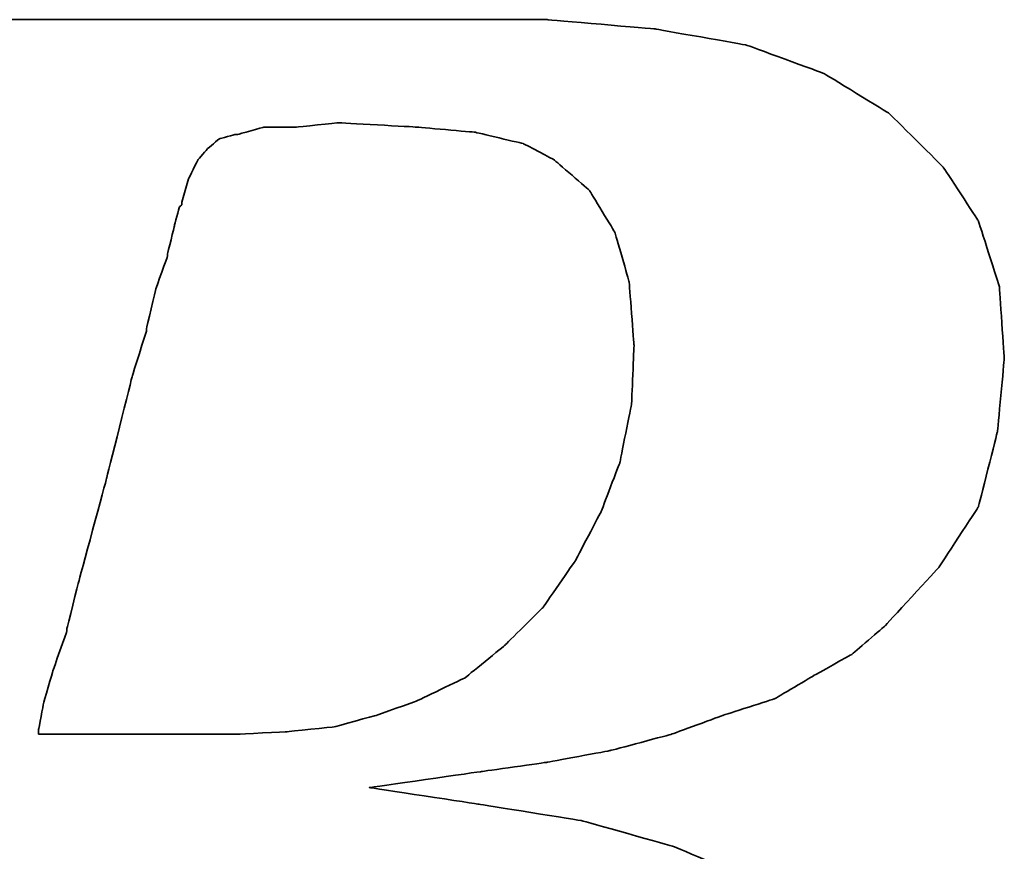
# Model space of a CAD drawing. Header units: millimetres. Extents: x 17 to 274, y -216 to -130.
# Tile 30 of 52: x 207.86 to 209.05, y -188.16 to -187.15. Entities that reach past the tile are written whole.
import ezdxf

# ---------------------------------------------------------------- set-up
doc = ezdxf.new("R2010")
doc.units = ezdxf.units.MM
doc.header["$LTSCALE"] = 0.15
doc.layers.add('DIM', color=4, linetype='CONTINUOUS')
doc.layers.add('layer 1', color=7, linetype='CONTINUOUS')

# ---------------------------------------------------------------- blocks, each defined once
blk = doc.blocks.new('TBI MOTION logo(完整正式版)')
at = {"layer": 'layer 1', "color": 22, "lineweight": 35}
for points, knots in [([(-64.65375, -6.86375), (-64.65375, -6.86375), (-64.84375, -7.29625), (-64.84375, -7.29625), (-64.84375, -7.29625), (-64.84375, -7.29625), (-64.86875, -7.34375), (-64.86875, -7.34375), (-64.86875, -7.34375), (-64.86875, -7.34375), (-64.86875, -7.36875), (-64.86875, -7.36875), (-64.86875, -7.36875), (-64.86875, -7.36875), (-65.15375, -7.65375), (-65.15375, -7.65375), (-65.15375, -7.65375), (-65.15375, -7.65375), (-65.17875, -7.65375), (-65.17875, -7.65375), (-65.17875, -7.65375), (-65.17875, -7.65375), (-65.20375, -7.67875), (-65.20375, -7.67875), (-65.20375, -7.67875), (-65.20375, -7.67875), (-65.58875, -7.87125), (-65.58875, -7.87125), (-65.58875, -7.87125), (-65.58875, -7.87125), (-65.63375, -7.87125), (-65.63375, -7.87125), (-65.63375, -7.87125), (-65.63375, -7.87125), (-65.65875, -7.89375), (-65.65875, -7.89375), (-65.65875, -7.89375), (-65.65875, -7.89375), (-66.09375, -7.94375), (-66.09375, -7.94375), (-66.09375, -7.94375), (-66.09375, -7.94375), (-66.11375, -7.94375), (-66.11375, -7.94375), (-66.11375, -7.94375), (-66.11375, -7.94375), (-66.16375, -7.94375), (-66.16375, -7.94375), (-66.16375, -7.94375), (-66.16375, -7.94375), (-66.30875, -7.94375), (-66.30875, -7.94375), (-66.30875, -7.94375), (-66.30875, -7.94375), (-66.69375, -7.94375), (-66.69375, -7.94375), (-66.69375, -7.94375), (-66.69375, -7.94375), (-67.07375, -7.94375), (-67.07375, -7.94375), (-67.07375, -7.94375), (-67.07375, -7.94375), (-67.12375, -7.94375), (-67.12375, -7.94375), (-67.12375, -7.94375), (-67.12375, -7.94375), (-67.12375, -7.96625), (-67.12375, -7.96625), (-67.12375, -7.96625), (-67.12375, -7.96625), (-67.14875, -7.99125), (-67.14875, -7.99125), (-67.14875, -7.99125), (-67.14875, -7.99125), (-67.24375, -8.34875), (-67.24375, -8.34875), (-67.24375, -8.34875), (-67.24375, -8.34875), (-67.31375, -8.68625), (-67.31375, -8.68625), (-67.31375, -8.68625), (-67.31375, -8.68625), (-67.26875, -8.68625), (-67.26875, -8.68625), (-67.26875, -8.68625), (-67.26875, -8.68625), (-67.07375, -8.68625), (-67.07375, -8.68625), (-67.07375, -8.68625), (-67.07375, -8.68625), (-66.54875, -8.68625), (-66.54875, -8.68625), (-66.54875, -8.68625), (-66.54875, -8.68625), (-65.82625, -8.68625), (-65.82625, -8.68625), (-65.82625, -8.68625), (-65.82625, -8.68625), (-65.01375, -8.68625), (-65.01375, -8.68625), (-65.01375, -8.68625), (-65.01375, -8.68625), (-64.05375, -8.68625), (-64.05375, -8.68625), (-64.05375, -8.68625), (-64.05375, -8.68625), (-62.08375, -8.68625), (-62.08375, -8.68625), (-62.08375, -8.68625), (-62.08375, -8.68625), (-60.06875, -8.68625), (-60.06875, -8.68625), (-60.06875, -8.68625), (-60.06875, -8.68625), (-59.10875, -8.68625), (-59.10875, -8.68625), (-59.10875, -8.68625), (-59.10875, -8.68625), (-58.29375, -8.68625), (-58.29375, -8.68625), (-58.29375, -8.68625), (-58.29375, -8.68625), (-57.57375, -8.68625), (-57.57375, -8.68625), (-57.57375, -8.68625), (-57.57375, -8.68625), (-57.04875, -8.68625), (-57.04875, -8.68625), (-57.04875, -8.68625), (-57.04875, -8.68625), (-56.85375, -8.68625), (-56.85375, -8.68625), (-56.85375, -8.68625), (-56.85375, -8.68625), (-56.70875, -8.68625), (-56.70875, -8.68625), (-56.70875, -8.68625), (-56.70875, -8.68625), (-56.61375, -8.68625), (-56.61375, -8.68625), (-56.61375, -8.68625), (-56.61375, -8.68625), (-56.56875, -8.68625), (-56.56875, -8.68625), (-56.56875, -8.68625), (-56.56875, -8.68625), (-55.65375, -8.63875), (-55.65375, -8.63875), (-55.65375, -8.63875), (-55.65375, -8.63875), (-54.76875, -8.51875), (-54.76875, -8.51875), (-54.76875, -8.51875), (-54.76875, -8.51875), (-53.90375, -8.30375), (-53.90375, -8.30375), (-53.90375, -8.30375), (-53.90375, -8.30375), (-53.08875, -8.03875), (-53.08875, -8.03875), (-53.08875, -8.03875), (-53.08875, -8.03875), (-52.34375, -7.65375), (-52.34375, -7.65375), (-52.34375, -7.65375), (-52.34375, -7.65375), (-51.69875, -7.29625), (-51.69875, -7.29625), (-51.69875, -7.29625), (-51.69875, -7.29625), (-51.21875, -6.91125), (-51.21875, -6.91125), (-51.21875, -6.91125), (-51.21875, -6.91125), (-50.83375, -6.50375), (-50.83375, -6.50375), (-50.83375, -6.50375), (-50.83375, -6.50375), (-50.44875, -5.94875), (-50.44875, -5.94875), (-50.44875, -5.94875), (-50.44875, -5.94875), (-50.13875, -5.30375), (-50.13875, -5.30375), (-50.13875, -5.30375), (-50.13875, -5.30375), (-49.99375, -4.65375), (-49.99375, -4.65375), (-49.99375, -4.65375), (-49.99375, -4.65375), (-49.92375, -3.98375), (-49.92375, -3.98375), (-49.92375, -3.98375), (-49.92375, -3.98375), (-49.99375, -3.19374), (-49.99375, -3.19374), (-49.99375, -3.19374), (-49.99375, -3.19374), (-50.23374, -2.44874), (-50.23374, -2.44874), (-50.23374, -2.44874), (-50.23374, -2.44874), (-50.59375, -1.87374), (-50.59375, -1.87374), (-50.59375, -1.87374), (-50.59375, -1.87374), (-51.09875, -1.31874), (-51.09875, -1.31874), (-51.09875, -1.31874), (-51.09875, -1.31874), (-51.74375, -0.81875), (-51.74375, -0.81875), (-51.74375, -0.81875), (-51.74375, -0.81875), (-52.53875, -0.48125), (-52.53875, -0.48125), (-52.53875, -0.48125), (-52.53875, -0.48125), (-53.47375, -0.21875), (-53.47375, -0.21875), (-53.47375, -0.21875), (-53.47375, -0.21875), (-54.52875, -0.04874), (-54.52875, -0.04874), (-54.52875, -0.04874), (-54.52875, -0.04874), (-55.65375, 0.12125), (-55.65375, 0.12125), (-55.65375, 0.12125), (-55.65375, 0.12125), (-54.50375, 0.28624), (-54.50375, 0.28624), (-54.50375, 0.28624), (-54.50375, 0.28624), (-53.83375, 0.38124), (-53.83375, 0.38124), (-53.83375, 0.38124), (-53.83375, 0.38124), (-53.18375, 0.50125), (-53.18375, 0.50125), (-53.18375, 0.50125), (-53.18375, 0.50125), (-52.55875, 0.66874), (-52.55875, 0.66874), (-52.55875, 0.66874), (-52.55875, 0.66874), (-52.03375, 0.86124), (-52.03375, 0.86124), (-52.03375, 0.86124), (-52.03375, 0.86124), (-51.50374, 1.03124), (-51.50374, 1.03124), (-51.50374, 1.03124), (-51.50374, 1.03124), (-51.09875, 1.27125), (-51.09875, 1.27125), (-51.09875, 1.27125), (-51.09875, 1.27125), (-50.71375, 1.48624), (-50.71375, 1.48624), (-50.71375, 1.48624), (-50.71375, 1.48624), (-50.37625, 1.77625), (-50.37625, 1.77625), (-50.37625, 1.77625), (-50.37625, 1.77625), (-49.82375, 2.37625), (-49.82375, 2.37625), (-49.82375, 2.37625), (-49.82375, 2.37625), (-49.41875, 2.99625), (-49.41875, 2.99625), (-49.41875, 2.99625), (-49.41875, 2.99625), (-49.22375, 3.76625), (-49.22375, 3.76625), (-49.22375, 3.76625), (-49.22375, 3.76625), (-49.15375, 4.50874), (-49.15375, 4.50874), (-49.15375, 4.50874), (-49.15375, 4.50874), (-49.20375, 5.25125), (-49.20375, 5.25125), (-49.20375, 5.25125), (-49.20375, 5.25125), (-49.41875, 5.92625), (-49.41875, 5.92625), (-49.41875, 5.92625), (-49.41875, 5.92625), (-49.77875, 6.47625), (-49.77875, 6.47625), (-49.77875, 6.47625), (-49.77875, 6.47625), (-50.33125, 7.02624), (-50.33125, 7.02624), (-50.33125, 7.02624), (-50.33125, 7.02624), (-51.00125, 7.43625), (-51.00125, 7.43625), (-51.00125, 7.43625), (-51.00125, 7.43625), (-51.79375, 7.72625), (-51.79375, 7.72625), (-51.79375, 7.72625), (-51.79375, 7.72625), (-52.72875, 7.89124), (-52.72875, 7.89124), (-52.72875, 7.89124), (-52.72875, 7.89124), (-53.83375, 7.98625), (-53.83375, 7.98625), (-53.83375, 7.98625), (-53.83375, 7.98625), (-53.92875, 7.98625), (-53.92875, 7.98625), (-53.92875, 7.98625), (-53.92875, 7.98625), (-54.26375, 7.98625), (-54.26375, 7.98625), (-54.26375, 7.98625), (-54.26375, 7.98625), (-54.74375, 7.98625), (-54.74375, 7.98625), (-54.74375, 7.98625), (-54.74375, 7.98625), (-55.36875, 7.98625), (-55.36875, 7.98625), (-55.36875, 7.98625), (-55.36875, 7.98625), (-56.13375, 7.98625), (-56.13375, 7.98625), (-56.13375, 7.98625), (-56.13375, 7.98625), (-56.94875, 7.98625), (-56.94875, 7.98625), (-56.94875, 7.98625), (-56.94875, 7.98625), (-58.77625, 7.98625), (-58.77625, 7.98625), (-58.77625, 7.98625), (-58.77625, 7.98625), (-60.59875, 7.98625), (-60.59875, 7.98625), (-60.59875, 7.98625), (-60.59875, 7.98625), (-61.41375, 7.98625), (-61.41375, 7.98625), (-61.41375, 7.98625), (-61.41375, 7.98625), (-62.17875, 7.98625), (-62.17875, 7.98625), (-62.17875, 7.98625), (-62.17875, 7.98625), (-62.80375, 7.98625), (-62.80375, 7.98625), (-62.80375, 7.98625), (-62.80375, 7.98625), (-63.30625, 7.98625), (-63.30625, 7.98625), (-63.30625, 7.98625), (-63.30625, 7.98625), (-63.57375, 7.98625), (-63.57375, 7.98625), (-63.57375, 7.98625), (-63.57375, 7.98625), (-63.57375, 7.96375), (-63.57375, 7.96375), (-63.57375, 7.96375), (-63.57375, 7.96375), (-63.59875, 7.94125), (-63.59875, 7.94125), (-63.59875, 7.94125), (-63.59875, 7.94125), (-63.69375, 7.55625), (-63.69375, 7.55625), (-63.69375, 7.55625), (-63.69375, 7.55625), (-63.76375, 7.24624), (-63.76375, 7.24624), (-63.76375, 7.24624), (-63.76375, 7.24624), (-63.23875, 7.24624), (-63.23875, 7.24624), (-63.23875, 7.24624), (-63.23875, 7.24624), (-62.75875, 7.24624), (-62.75875, 7.24624), (-62.75875, 7.24624), (-62.75875, 7.24624), (-62.61125, 7.24624), (-62.61125, 7.24624), (-62.61125, 7.24624), (-62.61125, 7.24624), (-62.56625, 7.24624), (-62.56625, 7.24624), (-62.56625, 7.24624), (-62.56625, 7.24624), (-62.22875, 7.24624), (-62.22875, 7.24624), (-62.22875, 7.24624), (-62.22875, 7.24624), (-62.20375, 7.24624), (-62.20375, 7.24624), (-62.20375, 7.24624), (-62.20375, 7.24624), (-62.17875, 7.21875), (-62.17875, 7.21875), (-62.17875, 7.21875), (-62.17875, 7.21875), (-61.96375, 7.17125), (-61.96375, 7.17125), (-61.96375, 7.17125), (-61.96375, 7.17125), (-61.72375, 7.12624), (-61.72375, 7.12624), (-61.72375, 7.12624), (-61.72375, 7.12624), (-61.70375, 7.12624), (-61.70375, 7.12624), (-61.70375, 7.12624), (-61.70375, 7.12624), (-61.55875, 7.07624), (-61.55875, 7.07624), (-61.55875, 7.07624), (-61.55875, 7.07624), (-61.50875, 7.07624), (-61.50875, 7.07624), (-61.50875, 7.07624), (-61.50875, 7.07624), (-61.48375, 7.02624), (-61.48375, 7.02624), (-61.48375, 7.02624), (-61.48375, 7.02624), (-61.31875, 6.83375), (-61.31875, 6.83375), (-61.31875, 6.83375), (-61.31875, 6.83375), (-61.29375, 6.81125), (-61.29375, 6.81125), (-61.29375, 6.81125), (-61.29375, 6.81125), (-61.29375, 6.78625), (-61.29375, 6.78625), (-61.29375, 6.78625), (-61.29375, 6.78625), (-61.19875, 6.50124), (-61.19875, 6.50124), (-61.19875, 6.50124), (-61.19875, 6.50124), (-61.17375, 6.45124), (-61.17375, 6.45124), (-61.17375, 6.45124), (-61.17375, 6.45124), (-61.19875, 6.40625), (-61.19875, 6.40625), (-61.19875, 6.40625), (-61.19875, 6.40625), (-61.26875, 5.99624), (-61.26875, 5.99624), (-61.26875, 5.99624), (-61.26875, 5.99624), (-61.26875, 5.85125), (-61.26875, 5.85125), (-61.26875, 5.85125), (-61.26875, 5.85125), (-61.26875, 5.82625), (-61.26875, 5.82625), (-61.26875, 5.82625), (-61.26875, 5.82625), (-61.29375, 5.80625), (-61.29375, 5.80625), (-61.29375, 5.80625), (-61.29375, 5.80625), (-61.34125, 5.66125), (-61.34125, 5.66125), (-61.34125, 5.66125), (-61.34125, 5.66125), (-61.41375, 5.44625), (-61.41375, 5.44625), (-61.41375, 5.44625), (-61.41375, 5.44625), (-61.48375, 5.15625), (-61.48375, 5.15625), (-61.48375, 5.15625), (-61.48375, 5.15625), (-61.58375, 4.82124), (-61.58375, 4.82124), (-61.58375, 4.82124), (-61.58375, 4.82124), (-61.79875, 4.00375), (-61.79875, 4.00375), (-61.79875, 4.00375), (-61.79875, 4.00375), (-62.05875, 2.99625), (-62.05875, 2.99625), (-62.05875, 2.99625), (-62.05875, 2.99625), (-62.34875, 1.91625), (-62.34875, 1.91625), (-62.34875, 1.91625), (-62.34875, 1.91625), (-62.97375, -0.41124), (-62.97375, -0.41124), (-62.97375, -0.41124), (-62.97375, -0.41124), (-63.59875, -2.75875), (-63.59875, -2.75875), (-63.59875, -2.75875), (-63.59875, -2.75875), (-63.88375, -3.86374), (-63.88375, -3.86374), (-63.88375, -3.86374), (-63.88375, -3.86374), (-64.14875, -4.82374), (-64.14875, -4.82374), (-64.14875, -4.82374), (-64.14875, -4.82374), (-64.36375, -5.64125), (-64.36375, -5.64125), (-64.36375, -5.64125), (-64.36375, -5.64125), (-64.43625, -5.97625), (-64.43625, -5.97625), (-64.43625, -5.97625), (-64.43625, -5.97625), (-64.50875, -6.28625), (-64.50875, -6.28625), (-64.50875, -6.28625), (-64.50875, -6.28625), (-64.50875, -6.30875), (-64.50875, -6.30875), (-64.50875, -6.30875), (-64.50875, -6.30875), (-64.57875, -6.50375), (-64.57875, -6.50375), (-64.57875, -6.50375), (-64.57875, -6.50375), (-64.62875, -6.69625), (-64.62875, -6.69625), (-64.62875, -6.69625), (-64.62875, -6.69625), (-64.62875, -6.76875), (-64.62875, -6.76875), (-64.62875, -6.76875), (-64.62875, -6.76875), (-64.62875, -6.81375), (-64.62875, -6.81375), (-64.62875, -6.81375), (-64.62875, -6.81375), (-64.62875, -6.83875), (-64.62875, -6.83875), (-64.62875, -6.83875), (-64.62875, -6.83875), (-64.65375, -6.86375), (-64.65375, -6.86375)], [0, 0, 0, 0, 0.00719424, 0.00719424, 0.00719424, 0.00719425, 0.01438849, 0.01438849, 0.01438849, 0.0143885, 0.02158273, 0.02158273, 0.02158273, 0.02158274, 0.02877698, 0.02877698, 0.02877698, 0.02877699, 0.03597122, 0.03597122, 0.03597122, 0.03597123, 0.04316547, 0.04316547, 0.04316547, 0.04316548, 0.05035971, 0.05035971, 0.05035971, 0.05035972, 0.05755396, 0.05755396, 0.05755396, 0.05755397, 0.0647482, 0.0647482, 0.0647482, 0.06474821, 0.07194245, 0.07194245, 0.07194245, 0.07194246, 0.07913669, 0.07913669, 0.07913669, 0.0791367, 0.08633094, 0.08633094, 0.08633094, 0.08633095, 0.09352518, 0.09352518, 0.09352518, 0.09352519, 0.10071942, 0.10071942, 0.10071942, 0.10071943, 0.10791367, 0.10791367, 0.10791367, 0.10791368, 0.11510791, 0.11510791, 0.11510791, 0.11510792, 0.12230216, 0.12230216, 0.12230216, 0.12230217, 0.1294964, 0.1294964, 0.1294964, 0.12949641, 0.13669065, 0.13669065, 0.13669065, 0.13669066, 0.14388489, 0.14388489, 0.14388489, 0.1438849, 0.15107914, 0.15107914, 0.15107914, 0.15107915, 0.15827338, 0.15827338, 0.15827338, 0.15827339, 0.16546763, 0.16546763, 0.16546763, 0.16546764, 0.17266187, 0.17266187, 0.17266187, 0.17266188, 0.17985612, 0.17985612, 0.17985612, 0.17985613, 0.18705036, 0.18705036, 0.18705036, 0.18705037, 0.1942446, 0.1942446, 0.1942446, 0.19424461, 0.20143885, 0.20143885, 0.20143885, 0.20143886, 0.20863309, 0.20863309, 0.20863309, 0.2086331, 0.21582734, 0.21582734, 0.21582734, 0.21582735, 0.22302158, 0.22302158, 0.22302158, 0.22302159, 0.23021583, 0.23021583, 0.23021583, 0.23021584, 0.23741007, 0.23741007, 0.23741007, 0.23741008, 0.24460432, 0.24460432, 0.24460432, 0.24460433, 0.25179856, 0.25179856, 0.25179856, 0.25179857, 0.25899281, 0.25899281, 0.25899281, 0.25899282, 0.26618705, 0.26618705, 0.26618705, 0.26618706, 0.27338129, 0.27338129, 0.27338129, 0.2733813, 0.28057554, 0.28057554, 0.28057554, 0.28057555, 0.28776978, 0.28776978, 0.28776978, 0.28776979, 0.29496403, 0.29496403, 0.29496403, 0.29496404, 0.30215827, 0.30215827, 0.30215827, 0.30215828, 0.30935252, 0.30935252, 0.30935252, 0.30935253, 0.31654676, 0.31654676, 0.31654676, 0.31654677, 0.32374101, 0.32374101, 0.32374101, 0.32374102, 0.33093525, 0.33093525, 0.33093525, 0.33093526, 0.3381295, 0.3381295, 0.3381295, 0.33812951, 0.34532374, 0.34532374, 0.34532374, 0.34532375, 0.35251799, 0.35251799, 0.35251799, 0.352518, 0.35971223, 0.35971223, 0.35971223, 0.35971224, 0.36690647, 0.36690647, 0.36690647, 0.36690648, 0.37410072, 0.37410072, 0.37410072, 0.37410073, 0.38129496, 0.38129496, 0.38129496, 0.38129497, 0.38848921, 0.38848921, 0.38848921, 0.38848922, 0.39568345, 0.39568345, 0.39568345, 0.39568346, 0.4028777, 0.4028777, 0.4028777, 0.40287771, 0.41007194, 0.41007194, 0.41007194, 0.41007195, 0.41726619, 0.41726619, 0.41726619, 0.4172662, 0.42446043, 0.42446043, 0.42446043, 0.42446044, 0.43165468, 0.43165468, 0.43165468, 0.43165469, 0.43884892, 0.43884892, 0.43884892, 0.43884893, 0.44604317, 0.44604317, 0.44604317, 0.44604318, 0.45323741, 0.45323741, 0.45323741, 0.45323742, 0.46043165, 0.46043165, 0.46043165, 0.46043166, 0.4676259, 0.4676259, 0.4676259, 0.46762591, 0.47482014, 0.47482014, 0.47482014, 0.47482015, 0.48201439, 0.48201439, 0.48201439, 0.4820144, 0.48920863, 0.48920863, 0.48920863, 0.48920864, 0.49640288, 0.49640288, 0.49640288, 0.49640289, 0.50359712, 0.50359712, 0.50359712, 0.50359713, 0.51079137, 0.51079137, 0.51079137, 0.51079138, 0.51798561, 0.51798561, 0.51798561, 0.51798562, 0.52517986, 0.52517986, 0.52517986, 0.52517987, 0.5323741, 0.5323741, 0.5323741, 0.53237411, 0.53956835, 0.53956835, 0.53956835, 0.53956836, 0.54676259, 0.54676259, 0.54676259, 0.5467626, 0.55395683, 0.55395683, 0.55395683, 0.55395684, 0.56115108, 0.56115108, 0.56115108, 0.56115109, 0.56834532, 0.56834532, 0.56834532, 0.56834533, 0.57553957, 0.57553957, 0.57553957, 0.57553958, 0.58273381, 0.58273381, 0.58273381, 0.58273382, 0.58992806, 0.58992806, 0.58992806, 0.58992807, 0.5971223, 0.5971223, 0.5971223, 0.59712231, 0.60431655, 0.60431655, 0.60431655, 0.60431656, 0.61151079, 0.61151079, 0.61151079, 0.6115108, 0.61870504, 0.61870504, 0.61870504, 0.61870505, 0.62589928, 0.62589928, 0.62589928, 0.62589929, 0.63309353, 0.63309353, 0.63309353, 0.63309354, 0.64028777, 0.64028777, 0.64028777, 0.64028778, 0.64748201, 0.64748201, 0.64748201, 0.64748202, 0.65467626, 0.65467626, 0.65467626, 0.65467627, 0.6618705, 0.6618705, 0.6618705, 0.66187051, 0.66906475, 0.66906475, 0.66906475, 0.66906476, 0.67625899, 0.67625899, 0.67625899, 0.676259, 0.68345324, 0.68345324, 0.68345324, 0.68345325, 0.69064748, 0.69064748, 0.69064748, 0.69064749, 0.69784173, 0.69784173, 0.69784173, 0.69784174, 0.70503597, 0.70503597, 0.70503597, 0.70503598, 0.71223022, 0.71223022, 0.71223022, 0.71223023, 0.71942446, 0.71942446, 0.71942446, 0.71942447, 0.72661871, 0.72661871, 0.72661871, 0.72661872, 0.73381295, 0.73381295, 0.73381295, 0.73381296, 0.74100719, 0.74100719, 0.74100719, 0.7410072, 0.74820144, 0.74820144, 0.74820144, 0.74820145, 0.75539568, 0.75539568, 0.75539568, 0.75539569, 0.76258993, 0.76258993, 0.76258993, 0.76258994, 0.76978417, 0.76978417, 0.76978417, 0.76978418, 0.77697842, 0.77697842, 0.77697842, 0.77697843, 0.78417266, 0.78417266, 0.78417266, 0.78417267, 0.79136691, 0.79136691, 0.79136691, 0.79136692, 0.79856115, 0.79856115, 0.79856115, 0.79856116, 0.8057554, 0.8057554, 0.8057554, 0.80575541, 0.81294964, 0.81294964, 0.81294964, 0.81294965, 0.82014388, 0.82014388, 0.82014388, 0.82014389, 0.82733813, 0.82733813, 0.82733813, 0.82733814, 0.83453237, 0.83453237, 0.83453237, 0.83453238, 0.84172662, 0.84172662, 0.84172662, 0.84172663, 0.84892086, 0.84892086, 0.84892086, 0.84892087, 0.85611511, 0.85611511, 0.85611511, 0.85611512, 0.86330935, 0.86330935, 0.86330935, 0.86330936, 0.8705036, 0.8705036, 0.8705036, 0.87050361, 0.87769784, 0.87769784, 0.87769784, 0.87769785, 0.88489209, 0.88489209, 0.88489209, 0.8848921, 0.89208633, 0.89208633, 0.89208633, 0.89208634, 0.89928058, 0.89928058, 0.89928058, 0.89928059, 0.90647482, 0.90647482, 0.90647482, 0.90647483, 0.91366906, 0.91366906, 0.91366906, 0.91366907, 0.92086331, 0.92086331, 0.92086331, 0.92086332, 0.92805755, 0.92805755, 0.92805755, 0.92805756, 0.9352518, 0.9352518, 0.9352518, 0.93525181, 0.94244604, 0.94244604, 0.94244604, 0.94244605, 0.94964029, 0.94964029, 0.94964029, 0.9496403, 0.95683453, 0.95683453, 0.95683453, 0.95683454, 0.96402878, 0.96402878, 0.96402878, 0.96402879, 0.97122302, 0.97122302, 0.97122302, 0.97122303, 0.97841727, 0.97841727, 0.97841727, 0.97841728, 0.98561151, 0.98561151, 0.98561151, 0.98561152, 0.99280576, 0.99280576, 0.99280576, 0.99280577, 1, 1, 1, 1]), ([(-57.50375, 6.35625), (-57.50375, 6.35625), (-57.57375, 6.11625), (-57.57375, 6.11625), (-57.57375, 6.11625), (-57.57375, 6.11625), (-57.57375, 6.09125), (-57.57375, 6.09125), (-57.57375, 6.09125), (-57.57375, 6.09125), (-57.59875, 6.06625), (-57.59875, 6.06625), (-57.59875, 6.06625), (-57.59875, 6.06625), (-57.64875, 5.87625), (-57.64875, 5.87625), (-57.64875, 5.87625), (-57.64875, 5.87625), (-57.71875, 5.58875), (-57.71875, 5.58875), (-57.71875, 5.58875), (-57.71875, 5.58875), (-57.71875, 5.56625), (-57.71875, 5.56625), (-57.71875, 5.56625), (-57.71875, 5.56625), (-57.83875, 5.23125), (-57.83875, 5.23125), (-57.83875, 5.23125), (-57.83875, 5.23125), (-57.93625, 4.82124), (-57.93625, 4.82124), (-57.93625, 4.82124), (-57.93625, 4.82124), (-57.93625, 4.79624), (-57.93625, 4.79624), (-57.93625, 4.79624), (-57.93625, 4.79624), (-58.07875, 4.34125), (-58.07875, 4.34125), (-58.07875, 4.34125), (-58.07875, 4.34125), (-58.34375, 3.28625), (-58.34375, 3.28625), (-58.34375, 3.28625), (-58.34375, 3.28625), (-58.62875, 2.23124), (-58.62875, 2.23124), (-58.62875, 2.23124), (-58.62875, 2.23124), (-58.74875, 1.75125), (-58.74875, 1.75125), (-58.74875, 1.75125), (-58.74875, 1.75125), (-58.74875, 1.72625), (-58.74875, 1.72625), (-58.74875, 1.72625), (-58.74875, 1.72625), (-58.89375, 1.31625), (-58.89375, 1.31625), (-58.89375, 1.31625), (-58.89375, 1.31625), (-58.98875, 0.98124), (-58.98875, 0.98124), (-58.98875, 0.98124), (-58.98875, 0.98124), (-59.03875, 0.71625), (-59.03875, 0.71625), (-59.03875, 0.71625), (-59.03875, 0.71625), (-59.03875, 0.66874), (-59.03875, 0.66874), (-59.03875, 0.66874), (-59.03875, 0.66874), (-58.91875, 0.66874), (-58.91875, 0.66874), (-58.91875, 0.66874), (-58.91875, 0.66874), (-58.53375, 0.66874), (-58.53375, 0.66874), (-58.53375, 0.66874), (-58.53375, 0.66874), (-58.10375, 0.66874), (-58.10375, 0.66874), (-58.10375, 0.66874), (-58.10375, 0.66874), (-57.66875, 0.66874), (-57.66875, 0.66874), (-57.66875, 0.66874), (-57.66875, 0.66874), (-57.33375, 0.66874), (-57.33375, 0.66874), (-57.33375, 0.66874), (-57.33375, 0.66874), (-57.09375, 0.66874), (-57.09375, 0.66874), (-57.09375, 0.66874), (-57.09375, 0.66874), (-56.99875, 0.66874), (-56.99875, 0.66874), (-56.99875, 0.66874), (-56.99875, 0.66874), (-56.49375, 0.69374), (-56.49375, 0.69374), (-56.49375, 0.69374), (-56.49375, 0.69374), (-56.01375, 0.74374), (-56.01375, 0.74374), (-56.01375, 0.74374), (-56.01375, 0.74374), (-55.58375, 0.86124), (-55.58375, 0.86124), (-55.58375, 0.86124), (-55.58375, 0.86124), (-55.17375, 1.00624), (-55.17375, 1.00624), (-55.17375, 1.00624), (-55.17375, 1.00624), (-54.67375, 1.24625), (-54.67375, 1.24625), (-54.67375, 1.24625), (-54.67375, 1.24625), (-54.26375, 1.58124), (-54.26375, 1.58124), (-54.26375, 1.58124), (-54.26375, 1.58124), (-53.87875, 1.96374), (-53.87875, 1.96374), (-53.87875, 1.96374), (-53.87875, 1.96374), (-53.54375, 2.44625), (-53.54375, 2.44625), (-53.54375, 2.44625), (-53.54375, 2.44625), (-53.27875, 2.95125), (-53.27875, 2.95125), (-53.27875, 2.95125), (-53.27875, 2.95125), (-53.08875, 3.45124), (-53.08875, 3.45124), (-53.08875, 3.45124), (-53.08875, 3.45124), (-52.96875, 4.05124), (-52.96875, 4.05124), (-52.96875, 4.05124), (-52.96875, 4.05124), (-52.94375, 4.65125), (-52.94375, 4.65125), (-52.94375, 4.65125), (-52.94375, 4.65125), (-52.99375, 5.30125), (-52.99375, 5.30125), (-52.99375, 5.30125), (-52.99375, 5.30125), (-53.13875, 5.80625), (-53.13875, 5.80625), (-53.13875, 5.80625), (-53.13875, 5.80625), (-53.39875, 6.23625), (-53.39875, 6.23625), (-53.39875, 6.23625), (-53.39875, 6.23625), (-53.75875, 6.54875), (-53.75875, 6.54875), (-53.75875, 6.54875), (-53.75875, 6.54875), (-54.07375, 6.71625), (-54.07375, 6.71625), (-54.07375, 6.71625), (-54.07375, 6.71625), (-54.57375, 6.83375), (-54.57375, 6.83375), (-54.57375, 6.83375), (-54.57375, 6.83375), (-55.17375, 6.88625), (-55.17375, 6.88625), (-55.17375, 6.88625), (-55.17375, 6.88625), (-55.96875, 6.93125), (-55.96875, 6.93125), (-55.96875, 6.93125), (-55.96875, 6.93125), (-56.39875, 6.88625), (-56.39875, 6.88625), (-56.39875, 6.88625), (-56.39875, 6.88625), (-56.42125, 6.88625), (-56.42125, 6.88625), (-56.42125, 6.88625), (-56.42125, 6.88625), (-56.73375, 6.88625), (-56.73375, 6.88625), (-56.73375, 6.88625), (-56.73375, 6.88625), (-56.99875, 6.81125), (-56.99875, 6.81125), (-56.99875, 6.81125), (-56.99875, 6.81125), (-57.02375, 6.81125), (-57.02375, 6.81125), (-57.02375, 6.81125), (-57.02375, 6.81125), (-57.18875, 6.76625), (-57.18875, 6.76625), (-57.18875, 6.76625), (-57.18875, 6.76625), (-57.30875, 6.66625), (-57.30875, 6.66625), (-57.30875, 6.66625), (-57.30875, 6.66625), (-57.40875, 6.54875), (-57.40875, 6.54875), (-57.40875, 6.54875), (-57.40875, 6.54875), (-57.50375, 6.35625), (-57.50375, 6.35625)], [0, 0, 0, 0, 0.01851852, 0.01851852, 0.01851852, 0.01851853, 0.03703704, 0.03703704, 0.03703704, 0.03703705, 0.05555556, 0.05555556, 0.05555556, 0.05555557, 0.07407407, 0.07407407, 0.07407407, 0.07407408, 0.09259259, 0.09259259, 0.09259259, 0.0925926, 0.11111111, 0.11111111, 0.11111111, 0.11111112, 0.12962963, 0.12962963, 0.12962963, 0.12962964, 0.14814815, 0.14814815, 0.14814815, 0.14814816, 0.16666667, 0.16666667, 0.16666667, 0.16666668, 0.18518519, 0.18518519, 0.18518519, 0.1851852, 0.2037037, 0.2037037, 0.2037037, 0.20370371, 0.22222222, 0.22222222, 0.22222222, 0.22222223, 0.24074074, 0.24074074, 0.24074074, 0.24074075, 0.25925926, 0.25925926, 0.25925926, 0.25925927, 0.27777778, 0.27777778, 0.27777778, 0.27777779, 0.2962963, 0.2962963, 0.2962963, 0.29629631, 0.31481481, 0.31481481, 0.31481481, 0.31481482, 0.33333333, 0.33333333, 0.33333333, 0.33333334, 0.35185185, 0.35185185, 0.35185185, 0.35185186, 0.37037037, 0.37037037, 0.37037037, 0.37037038, 0.38888889, 0.38888889, 0.38888889, 0.3888889, 0.40740741, 0.40740741, 0.40740741, 0.40740742, 0.42592593, 0.42592593, 0.42592593, 0.42592594, 0.44444444, 0.44444444, 0.44444444, 0.44444445, 0.46296296, 0.46296296, 0.46296296, 0.46296297, 0.48148148, 0.48148148, 0.48148148, 0.48148149, 0.5, 0.5, 0.5, 0.50000001, 0.51851852, 0.51851852, 0.51851852, 0.51851853, 0.53703704, 0.53703704, 0.53703704, 0.53703705, 0.55555556, 0.55555556, 0.55555556, 0.55555557, 0.57407407, 0.57407407, 0.57407407, 0.57407408, 0.59259259, 0.59259259, 0.59259259, 0.5925926, 0.61111111, 0.61111111, 0.61111111, 0.61111112, 0.62962963, 0.62962963, 0.62962963, 0.62962964, 0.64814815, 0.64814815, 0.64814815, 0.64814816, 0.66666667, 0.66666667, 0.66666667, 0.66666668, 0.68518519, 0.68518519, 0.68518519, 0.6851852, 0.7037037, 0.7037037, 0.7037037, 0.70370371, 0.72222222, 0.72222222, 0.72222222, 0.72222223, 0.74074074, 0.74074074, 0.74074074, 0.74074075, 0.75925926, 0.75925926, 0.75925926, 0.75925927, 0.77777778, 0.77777778, 0.77777778, 0.77777779, 0.7962963, 0.7962963, 0.7962963, 0.79629631, 0.81481481, 0.81481481, 0.81481481, 0.81481482, 0.83333333, 0.83333333, 0.83333333, 0.83333334, 0.85185185, 0.85185185, 0.85185185, 0.85185186, 0.87037037, 0.87037037, 0.87037037, 0.87037038, 0.88888889, 0.88888889, 0.88888889, 0.8888889, 0.90740741, 0.90740741, 0.90740741, 0.90740742, 0.92592593, 0.92592593, 0.92592593, 0.92592594, 0.94444444, 0.94444444, 0.94444444, 0.94444445, 0.96296296, 0.96296296, 0.96296296, 0.96296297, 0.98148148, 0.98148148, 0.98148148, 0.98148149, 1, 1, 1, 1])]:
    blk.add_open_spline(points, degree=3, knots=knots, dxfattribs=at)

msp = doc.modelspace()

# ---------------------------------------------------------------- block references
at = {"layer": 'DIM', "color": 0, "xscale": 0.1185822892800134, "yscale": 0.1185822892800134, "zscale": 0.1185822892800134}
msp.add_blockref('TBI MOTION logo(完整正式版)', (214.8819, -188.1001), dxfattribs=at)

doc.saveas('drawing.dxf')
